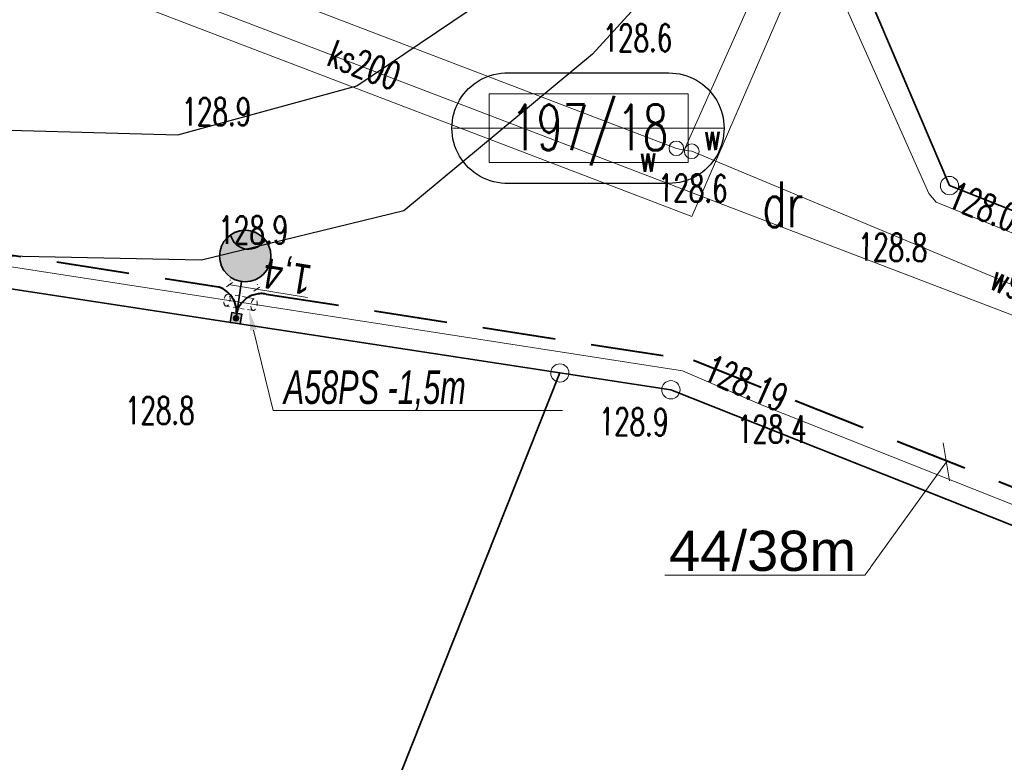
# Model space of a CAD drawing. Header units: metres. Extents: x 0 to 6497944, y 0 to 5963356.
# Tile 59 of 197: x 6496847 to 6496874, y 5963112 to 5963132. Entities that reach past the tile are written whole.
import ezdxf
from ezdxf import colors
from ezdxf.entities.mleader import LeaderData, LeaderLine
from ezdxf.math import Vec2, Vec3

# ---------------------------------------------------------------- set-up
doc = ezdxf.new("R2010")
doc.units = ezdxf.units.M
doc.header["$MEASUREMENT"] = 0
for name, pattern in [('DASHED', [19.05, 12.7, -6.35]), ('HIDDEN', [0.375, 0.25, -0.125]), ('L_0_04', [1.5, 1, -0.5])]:
    doc.linetypes.add(name, pattern=pattern)
doc.layers.get('0').update_dxf_attribs({"color": 8, "linetype": 'CONTINUOUS', "lineweight": 13})
doc.layers.get('DEFPOINTS').update_dxf_attribs({"linetype": 'CONTINUOUS', "lineweight": 0, "true_color": 0xffffff})
for name, color, linetype, lineweight in [('210_OZNACZENIE_UzYTKU', 8, 'CONTINUOUS', 13), ('211_NR_DZIAlKI', 7, 'CONTINUOUS', 25), ('218_GRANICA_UzYTKU', 8, 'CONTINUOUS', 13), ('219_LINIA_GRANICY', 3, 'CONTINUOUS', 35), ('E_działki', 96, 'CONTINUOUS', 30), ('E_proj_opisy_ośw', 1, 'CONTINUOUS', 13), ('E_proj_opisy_ośw.', 7, 'CONTINUOUS', 13), ('E_proj_osłona r. dz._obw. 200', 204, 'L_0_04', 20), ('E_proj_osłona r. dz._opis_obw. 100', 204, 'CONTINUOUS', 9), ('E_proj_ośw_latarnia', 1, 'CONTINUOUS', 35), ('E_proj_ośw_linia_obw. 200', 1, 'L_0_04', 40), ('JEZDNIA__POWIERZCHNIA_', 8, 'CONTINUOUS', 25), ('PRZEWoD_ELEKTROENERGETYCZNY__LINIA_', 1, 'CONTINUOUS', 13), ('PRZEWoD_KANALIZACYJNY__LINIA_', 36, 'CONTINUOUS', 13), ('PRZEWoD_KANALIZACYJNY__LINIA__ATR1', 36, 'CONTINUOUS', 13), ('PRZEWoD_WODOCIaGOWY__LINIA_', 5, 'CONTINUOUS', 13), ('PRZEWoD_WODOCIaGOWY__LINIA__ATR1', 5, 'CONTINUOUS', 13), ('PUNKT_O_OKREsLONEJ_WYSOKOsCI__SIEc_ELEKTROENERGETYCZNA__ATR2', 1, 'CONTINUOUS', 13), ('PUNKT_WYSOKOsCIOWY_NATURALNY_ATR2', 8, 'CONTINUOUS', 13), ('zasuwa___siec_wodociagowa__punkt_', 5, 'CONTINUOUS', 13), ('ZASUWA___SIEC_WODOCIaGOWA__PUNKT__ATR17', 5, 'CONTINUOUS', 13)]:
    doc.layers.add(name, color=color, linetype=linetype, lineweight=lineweight)
doc.layers.add('E_pomocnicza', color=3, linetype='CONTINUOUS', lineweight=13, plot=False)
doc.styles.add('Andy', font='arial.ttf', dxfattribs={"height": 2})
doc.styles.add('Annotative', font='simplex.shx')
doc.styles.add('Narrow', font='ARIALN.TTF', dxfattribs={"height": 2})
doc.styles.get("Standard").update_dxf_attribs({"font": 'simplex.shx'})
doc.dimstyles.new('wymiary', dxfattribs={"dimtxt": 0.65, "dimasz": 0.25, "dimexe": 0.25, "dimexo": 1, "dimgap": 0.1, "dimtad": 1, "dimzin": 1, "dimtxsty": 'Annotative', "dimblk": 'OBLIQUE', "dimcen": 0.0025, "dimdle": 0.05, "dimadec": 0, "dimazin": 0, "dimtfac": 1, "dimtmove": 0, "dimatfit": 3, "dimldrblk": 'NONE', "dimfxl": 1, "dimarcsym": 0})

# ---------------------------------------------------------------- blocks, each defined once
blk = doc.blocks.new('GRT')
at = {"color": 0, "linetype": 'Continuous', "lineweight": 18}
blk.add_circle((0, 0), 0.5, dxfattribs=at)
blk = doc.blocks.new('A$C5E96E802')
at = {"layer": 'E_proj_ośw_latarnia'}
blk.add_hatch(color=214, dxfattribs=at).paths.add_polyline_path([(1.174, 2.385, 0.389707), (0.221, 2.372), (0.221, 2.372, 0.683546)])
at = {"layer": 'E_proj_ośw_latarnia', "true_color": 0xffffff}
h = blk.add_hatch(color=7, dxfattribs=at)
h.dxf.hatch_style = 1
h.paths.add_polyline_path([(0.71, 0.206, 1), (0.711, 0.068, 1)], flags=0)
h.paths.add_polyline_path([(0.573, 0.273), (0.574, 0), (0.849, 0.001), (0.848, 0.274)])
h.paths.add_polyline_path([(0.71, 0.206, -1), (0.711, 0.068, -1)], flags=16)
h.paths.add_polyline_path([(1.174, 2.385, -0.683546), (0.221, 2.372, 0.679532), (0.707, 1.155, 0.687575)])
h = blk.add_hatch(color=7, dxfattribs=at)
h.dxf.hatch_style = 1
h.paths.add_polyline_path([(0.71, 0.206, 1), (0.711, 0.068, 1)])
at = {"layer": 'E_proj_ośw_latarnia', "color": 214}
blk.add_lwpolyline([(1.174, 2.385, 0.389707), (0.221, 2.372), (0.221, 2.372, 0.683546)], format="xyb", close=True, dxfattribs=at)
at = {"layer": 'E_proj_ośw_latarnia', "color": 214, "flags": 128}
blk.add_lwpolyline([(0.71, 0.274), (0.707, 1.155)], dxfattribs=at)
at = {"layer": 'E_proj_ośw_latarnia', "color": 214}
blk.add_lwpolyline([(0.574, 0), (0.573, 0.273), (0.848, 0.274), (0.849, 0.001)], close=True, dxfattribs=at)
for centre, radius in [((0.705, 1.86), 0.705), ((0.711, 0.137), 0.0689)]:
    blk.add_circle(centre, radius, dxfattribs=at)
blk = doc.blocks.new('*U21')
at = {"linetype": 'Continuous', "flags": 128}
blk.add_lwpolyline([(0.393, -1.118, -1.023376), (0.393, 1.118), (3.637, 1.118, -1.000213), (3.637, -1.118)], format="xyb", close=True, dxfattribs=at)
at = {"layer": 'E_pomocnicza', "color": 7, "lineweight": 0, "true_color": 0xffffff, "flags": 128}
for points in [[(0, 0.696), (0, -0.696), (4.03, -0.696), (4.03, 0.696), (0, 0.696)], [(-0.734, 0), (4.755, 0)]]:
    blk.add_lwpolyline(points, dxfattribs=at)
blk = doc.blocks.new('_Oblique')
at = {"color": 0, "linetype": 'ByBlock', "lineweight": -2}
blk.add_line((-0.5, -0.5), (0.5, 0.5), dxfattribs=at)
blk = doc.blocks.new('*D59')
at = {"layer": 'DEFPOINTS', "color": 0, "transparency": 16777216}
for p in [(0, 0), (-0.297, -1.337), (0.468, -1.507)]:
    blk.add_point(p, dxfattribs=at)
at = {"layer": 'E_pomocnicza', "color": 0, "lineweight": -2, "transparency": 16777216}
for p, q in [((0.775, -0.121), (0.468, -1.507)), ((0.976, -0.217), (1.008, -0.224)), ((0.468, -1.507), (-0.089, -4.016)), ((0.679, -1.554), (0.712, -1.561))]:
    blk.add_line(p, q, dxfattribs=at)
at = {"layer": 'E_pomocnicza', "color": 0, "lineweight": -2, "transparency": 16777216, "xscale": 0.25, "yscale": 0.25, "zscale": 0.25}
for p, rotation in [((0.764, -0.17), 77.48641296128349), ((0.468, -1.507), 257.4864129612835)]:
    blk.add_blockref('_Oblique', p, dxfattribs=dict(at, rotation=rotation))
at = {"layer": 'E_pomocnicza', "color": 0, "linetype": 'Continuous', "lineweight": 0, "transparency": 16777216, "insert": (1.14, -3.1), "char_height": 2, "attachment_point": 5, "rotation": 77.4864, "style": 'Narrow'}
blk.add_mtext('{\\H0.75x;1,4}', dxfattribs=at)
blk = doc.blocks.new('_None')
blk = doc.blocks.new('*U58')
at = {"linetype": 'HIDDEN', "ltscale": 0.2}
for p, q in [((-0.293, 0.065), (-0.59, -1.272)), ((0.293, -0.065), (-0.004, -1.402))]:
    blk.add_line(p, q, dxfattribs=at)
at = {"linetype": 'DASHED', "ltscale": 0.02}
for centre in [(0, 0), (-0.297, -1.337)]:
    blk.add_ellipse(centre, major_axis=(-0.293, 0.065), ratio=0.5, dxfattribs=at)
at = {"layer": 'E_pomocnicza', "color": 4, "lineweight": 0}
dim = blk.add_aligned_dim(p1=(0, 0), p2=(-0.297, -1.337), distance=0.783, text='{\\H0.75x;<>}', dimstyle='wymiary', override={"dimtxt": 1.3, "dimtad": 2, "dimdec": 1, "dimlfac": 1, "dimrnd": 0, "dimtxsty": 'Narrow'}, dxfattribs=at)
dim.commit()
dim.dimension.update_dxf_attribs({"geometry": '*D59', "text_midpoint": (1.14, -3.1)})

msp = doc.modelspace()

# ---------------------------------------------------------------- linework, layer by layer
at = {"layer": '218_GRANICA_UzYTKU', "flags": 128}
for points in [[(6496872.9, 5963127.34), (6496870.7, 5963132.51)], [(6496897.98, 5963117.38), (6496872.9, 5963127.34)], [(6496839.26, 5963125.73), (6496862.23, 5963122.21)], [(6496851.2, 5963094.48), (6496862.23, 5963122.21)], [(6496862.23, 5963122.21), (6496865.27, 5963121.75)], [(6496865.27, 5963121.75), (6496890.36, 5963111.79)]]:
    msp.add_lwpolyline(points, dxfattribs=at)
at = {"layer": '219_LINIA_GRANICY', "flags": 128}
for points in [[(6496872.9, 5963127.34), (6496870.7, 5963132.51)], [(6496897.98, 5963117.38), (6496872.9, 5963127.34)], [(6496862.23, 5963122.21), (6496839.26, 5963125.73)], [(6496862.23, 5963122.21), (6496851.2, 5963094.48)], [(6496865.27, 5963121.75), (6496862.23, 5963122.21)], [(6496890.36, 5963111.79), (6496865.27, 5963121.75)]]:
    msp.add_lwpolyline(points, dxfattribs=at)
at = {"layer": 'E_proj_ośw_linia_obw. 200', "ltscale": 2, "transparency": 33554687}
msp.add_lwpolyline([(6496801.426, 5963125.037), (6496815.415, 5963125.587), (6496816.707, 5963125.642, -0.402174), (6496817.306, 5963125.002, -0.451918), (6496817.863, 5963125.692), (6496834.055, 5963126.382), (6496839.436, 5963126.612), (6496839.559, 5963126.612), (6496852.883, 5963124.57, -0.386605), (6496853.362, 5963123.708, -0.463976), (6496854.192, 5963124.369), (6496865.887, 5963122.561), (6496887.639, 5963113.925, -0.368157)], format="xyb", dxfattribs=at)
at = {"layer": 'JEZDNIA__POWIERZCHNIA_', "flags": 128}
for points in [[(6496866.5, 5963134.64), (6496863.12, 5963130.94)], [(6496856.67, 5963130.07), (6496861.03, 5963133.02)], [(6496863.12, 5963130.94), (6496857.96, 5963126.65)], [(6496851.77, 5963128.73), (6496856.67, 5963130.07)], [(6496835.64, 5963129.18), (6496851.77, 5963128.73)], [(6496857.96, 5963126.65), (6496852.42, 5963125.3)], [(6496852.42, 5963125.3), (6496835.49, 5963125.65)]]:
    msp.add_lwpolyline(points, dxfattribs=at)
at = {"layer": 'PRZEWoD_ELEKTROENERGETYCZNY__LINIA_', "flags": 128}
msp.add_lwpolyline([(6496833.25, 5963125.6), (6496833.23, 5963126.06), (6496839.36, 5963126.33), (6496858.12, 5963123.43), (6496865.59, 5963122.27), (6496867.77, 5963121.33), (6496881.27, 5963115.97), (6496895.31, 5963110.44), (6496907.17, 5963105.76), (6496923.24, 5963099.33), (6496932.55, 5963095.63), (6496933.07, 5963096.83), (6496936.72, 5963105.73), (6496924.58, 5963110.62), (6496919.39, 5963108.34), (6496918.42, 5963108.75), (6496909.17, 5963112.36), (6496897.44, 5963117.05), (6496887.93, 5963120.76), (6496876.98, 5963125.09), (6496872.53, 5963126.89), (6496872.33, 5963127.12), (6496869.77, 5963132.89)], dxfattribs=at)
at = {"layer": 'PRZEWoD_KANALIZACYJNY__LINIA_', "flags": 128}
for points in [[(6496803.88, 5963151.26), (6496826.07, 5963142.49), (6496836.4, 5963138.4), (6496879.66, 5963121.87), (6496903.87, 5963111.98), (6496925.46, 5963103.96)], [(6496873.73, 5963144.71), (6496865.84, 5963126.49), (6496836.75, 5963137.61), (6496834.06, 5963133.96)]]:
    msp.add_lwpolyline(points, dxfattribs=at)
at = {"layer": 'PRZEWoD_WODOCIaGOWY__LINIA_', "flags": 128}
for points in [[(6496801.56, 5963155.76), (6496803.31, 5963152.98), (6496808.58, 5963150.24), (6496826.75, 5963143.13), (6496837.05, 5963139.1), (6496840.89, 5963137.74), (6496865.42, 5963128.36), (6496865.63, 5963128.31), (6496873.09, 5963145.02)], [(6496865.63, 5963128.31), (6496865.84, 5963128.28), (6496879, 5963122.8), (6496879.23, 5963122.7), (6496903.5, 5963112.67), (6496903.75, 5963112.45), (6496925.3, 5963104.96), (6496925.5, 5963104.69), (6496934.87, 5963100.62), (6496935.05, 5963100.52)]]:
    msp.add_lwpolyline(points, dxfattribs=at)
at = {"layer": 'zasuwa___siec_wodociagowa__punkt_'}
for centre in [(6496865.42, 5963128.36), (6496865.84, 5963128.28)]:
    msp.add_circle(centre, 0.2, dxfattribs=at)

# ---------------------------------------------------------------- block references
at = {"xscale": 0.5, "yscale": 0.5, "zscale": 0.5}
for p in [(6496872.9, 5963127.34), (6496862.23, 5963122.21), (6496865.27, 5963121.75)]:
    msp.add_blockref('GRT', p, dxfattribs=at)
at = {"layer": 'E_działki', "xscale": 1.35355978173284, "yscale": 1.35355978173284, "zscale": 1.35355978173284}
msp.add_blockref('*U21', (6496860.291, 5963128.913), dxfattribs=at)
at = {"layer": 'E_proj_osłona r. dz._obw. 200', "xscale": 0.54864, "yscale": 0.54864, "zscale": 0.54864, "rotation": 93.20070666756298}
msp.add_blockref('*U58', (6496853.115, 5963124.204), dxfattribs=at)
at = {"layer": 'E_proj_ośw_latarnia', "linetype": 'Continuous', "rotation": 351.3683200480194}
msp.add_blockref('A$C5E96E802', (6496852.639, 5963123.679), dxfattribs=at)

# ---------------------------------------------------------------- texts
at = {"layer": '210_OZNACZENIE_UzYTKU', "width": 0.66}
msp.add_text('dr', height=1.25, dxfattribs=at).set_placement((6496867.77, 5963126.2))
at = {"layer": '211_NR_DZIAlKI', "width": 0.66}
msp.add_text('197/18', height=1.25, dxfattribs=at).set_placement((6496860.89, 5963128.31))
at = {"layer": 'PRZEWoD_KANALIZACYJNY__LINIA__ATR1', "width": 0.66}
msp.add_text('ks200', height=0.75, rotation=339.1, dxfattribs=at).set_placement((6496855.81, 5963130.65))
at = {"layer": 'PRZEWoD_WODOCIaGOWY__LINIA__ATR1', "width": 0.66}
msp.add_text('w90', height=0.75, rotation=337.4, dxfattribs=at).set_placement((6496873.95, 5963124.53))
at = {"layer": 'PUNKT_O_OKREsLONEJ_WYSOKOsCI__SIEc_ELEKTROENERGETYCZNA__ATR2', "width": 0.66}
for s, rotation, p in [('128.09', 338, (6496872.8, 5963126.78)), ('128.19', 336.7, (6496866.11, 5963122.05))]:
    msp.add_text(s, height=0.75, rotation=rotation, dxfattribs=at).set_placement(p)
at = {"layer": 'PUNKT_WYSOKOsCIOWY_NATURALNY_ATR2', "width": 0.66}
for s, p in [('128.6', (6496863.4, 5963131.01)), ('128.9', (6496851.87, 5963128.99)), ('128.9', (6496852.88, 5963125.75)), ('128.8', (6496850.32, 5963120.81)), ('128.4', (6496867.08, 5963120.3))]:
    msp.add_text(s, height=0.75, dxfattribs=at).set_placement(p)
for s, rotation, p in [('128.6', 359.2, (6496864.91, 5963126.91)), ('128.8', 359.2, (6496870.38, 5963125.29)), ('128.9', 359.3, (6496863.29, 5963120.51))]:
    msp.add_text(s, height=0.75, rotation=rotation, dxfattribs=at).set_placement(p)
at = {"layer": 'ZASUWA___SIEC_WODOCIaGOWA__PUNKT__ATR17', "width": 0.66}
for p in [(6496866.17, 5963128.31), (6496864.41, 5963127.72)]:
    msp.add_text('w', height=0.75, dxfattribs=at).set_placement(p)

# ---------------------------------------------------------------- next in the draw order: leaders
at = {"layer": 'E_proj_opisy_ośw.', "color": 10}
ml = msp.add_multileader_mtext('Standard', dxfattribs=at)
ml.set_content('\\A1;LT 105', color=10, style='Narrow')
ml.set_leader_properties(color=256)
ml.set_arrow_properties(name='NONE')
ml.build(insert=Vec2(0, 0))
ml.multileader.update_dxf_attribs({"leader_type": 0, "has_dogleg": 0, "has_text_frame": 1, "text_left_attachment_type": 3, "dogleg_length": 0.36, "arrow_head_size": 0, "scale": 0.7})
ctx = ml.context
ctx.base_point, ctx.scale, ctx.char_height, ctx.arrow_head_size, ctx.landing_gap_size, ctx.plane_origin = Vec3(6497449.294, 5963117.11), 0.7, 1.2, 0, 0.42, Vec3(6498299.656, 5963013.346)
ctx.left_attachment = 3
notes = []
notes.append((ctx, [(0, (0, 0, 0), (0, 0), (1, 0), 1, [])]))
ctx.mtext.insert, ctx.mtext.line_spacing_factor, ctx.mtext.flow_direction = Vec3(6497449.714, 5963117.725), 0.266667, 5
ctx.mtext.has_bg_fill, ctx.mtext.bg_color, ctx.mtext.bg_scale_factor, ctx.mtext.bg_transparency, ctx.mtext.use_window_bg_color = 1, -1073741824, 1.5, 0, 1
at = {"layer": 'E_proj_osłona r. dz._opis_obw. 100'}
ml = msp.add_multileader_mtext('Standard', dxfattribs=at)
ml.set_content('\\fArial Narrow|b0|i1|c238|p34;\\W0.8;A58PS -1,5m ', color=256, style='Narrow')
ml.set_leader_properties(color=256, linetype='CONTINUOUS', lineweight=-1)
ml.build(insert=Vec2(0, 0))
ml.multileader.update_dxf_attribs({"has_dogleg": 0, "text_left_attachment_type": 6, "text_right_attachment_type": 6, "dogleg_length": 0.274, "arrow_head_size": 0.572})
ctx = ml.context
ctx.base_point, ctx.char_height, ctx.arrow_head_size, ctx.landing_gap_size, ctx.plane_origin = Vec3(6496854.377, 5963121.179), 0.9144, 0.572, 0.3, Vec3(6496879.626, 5963123.993)
ctx.left_attachment, ctx.right_attachment, ctx.text_align_type = 6, 6, 1
notes.append((ctx, [(0, (1, 1, 0), (6496854.102, 5963121.179), (1, 0), 0.274, [(0, [(6496853.712, 5963123.94)], 0, [])])]))
ctx.mtext.insert, ctx.mtext.alignment, ctx.mtext.line_spacing_factor, ctx.mtext.line_spacing_style = Vec3(6496857.162, 5963122.278), 2, 0.9, 2
ctx.mtext.has_bg_fill, ctx.mtext.bg_color, ctx.mtext.bg_scale_factor, ctx.mtext.bg_transparency, ctx.mtext.use_window_bg_color = 1, -1073741824, 1.1, 0, 1
for ctx, leaders in notes:
    for number, flags, end, landing, length, lines in leaders:
        leader = LeaderData()
        leader.index, (leader.has_last_leader_line, leader.has_dogleg_vector, leader.attachment_direction) = number, flags
        leader.last_leader_point, leader.dogleg_vector, leader.dogleg_length = Vec3(end), Vec3(landing), length
        for number, points, colour, breaks in lines:
            line = LeaderLine()
            line.index, line.vertices, line.color, line.breaks = number, Vec3.list(points), colors.encode_raw_color(colour), breaks
            leader.lines.append(line)
        ctx.leaders.append(leader)

# ---------------------------------------------------------------- next in the draw order: leaders
at = {"layer": 'E_proj_opisy_ośw.', "color": 10}
ml = msp.add_multileader_mtext('Standard', dxfattribs=at)
ml.set_content('\\A1;LT 106', color=10, style='Narrow')
ml.set_leader_properties(color=256)
ml.set_arrow_properties(name='NONE')
ml.build(insert=Vec2(0, 0))
ml.multileader.update_dxf_attribs({"leader_type": 0, "has_dogleg": 0, "has_text_frame": 1, "text_left_attachment_type": 3, "dogleg_length": 0.36, "arrow_head_size": 0, "scale": 0.7})
ctx = ml.context
ctx.base_point, ctx.scale, ctx.char_height, ctx.arrow_head_size, ctx.landing_gap_size, ctx.plane_origin = Vec3(6497496.217, 5963133.926), 0.7, 1.2, 0, 0.42, Vec3(6498346.9, 5963029.932)
ctx.left_attachment = 3
notes = []
notes.append((ctx, [(0, (0, 0, 0), (0, 0), (1, 0), 1, [])]))
ctx.mtext.insert, ctx.mtext.line_spacing_factor, ctx.mtext.flow_direction = Vec3(6497496.637, 5963134.541), 0.266667, 5
ctx.mtext.has_bg_fill, ctx.mtext.bg_color, ctx.mtext.bg_scale_factor, ctx.mtext.bg_transparency, ctx.mtext.use_window_bg_color = 1, -1073741824, 1.5, 0, 1
for ctx, leaders in notes:
    for number, flags, end, landing, length, lines in leaders:
        leader = LeaderData()
        leader.index, (leader.has_last_leader_line, leader.has_dogleg_vector, leader.attachment_direction) = number, flags
        leader.last_leader_point, leader.dogleg_vector, leader.dogleg_length = Vec3(end), Vec3(landing), length
        for number, points, colour, breaks in lines:
            line = LeaderLine()
            line.index, line.vertices, line.color, line.breaks = number, Vec3.list(points), colors.encode_raw_color(colour), breaks
            leader.lines.append(line)
        ctx.leaders.append(leader)

# ---------------------------------------------------------------- next in the draw order: leaders
ml = msp.add_multileader_mtext('Standard', dxfattribs=at)
ml.set_content('\\A1;LT 107', color=10, style='Narrow')
ml.set_leader_properties(color=256)
ml.set_arrow_properties(name='NONE')
ml.build(insert=Vec2(0, 0))
ml.multileader.update_dxf_attribs({"leader_type": 0, "has_dogleg": 0, "has_text_frame": 1, "text_left_attachment_type": 3, "dogleg_length": 0.36, "arrow_head_size": 0, "scale": 0.7})
ctx = ml.context
ctx.base_point, ctx.scale, ctx.char_height, ctx.arrow_head_size, ctx.landing_gap_size, ctx.plane_origin = Vec3(6497543.374, 5963150.847), 0.7, 1.2, 0, 0.42, Vec3(6498393.784, 5963047.096)
ctx.left_attachment = 3
notes = []
notes.append((ctx, [(0, (0, 0, 0), (0, 0), (1, 0), 1, [])]))
ctx.mtext.insert, ctx.mtext.line_spacing_factor, ctx.mtext.flow_direction = Vec3(6497543.794, 5963151.462), 0.266667, 5
ctx.mtext.has_bg_fill, ctx.mtext.bg_color, ctx.mtext.bg_scale_factor, ctx.mtext.bg_transparency, ctx.mtext.use_window_bg_color = 1, -1073741824, 1.5, 0, 1
for ctx, leaders in notes:
    for number, flags, end, landing, length, lines in leaders:
        leader = LeaderData()
        leader.index, (leader.has_last_leader_line, leader.has_dogleg_vector, leader.attachment_direction) = number, flags
        leader.last_leader_point, leader.dogleg_vector, leader.dogleg_length = Vec3(end), Vec3(landing), length
        for number, points, colour, breaks in lines:
            line = LeaderLine()
            line.index, line.vertices, line.color, line.breaks = number, Vec3.list(points), colors.encode_raw_color(colour), breaks
            leader.lines.append(line)
        ctx.leaders.append(leader)

# ---------------------------------------------------------------- next in the draw order: leaders
ml = msp.add_multileader_mtext('Standard', dxfattribs=at)
ml.set_content('\\A1;LT 108', color=10, style='Narrow')
ml.set_leader_properties(color=256)
ml.set_arrow_properties(name='NONE')
ml.build(insert=Vec2(0, 0))
ml.multileader.update_dxf_attribs({"leader_type": 0, "has_dogleg": 0, "has_text_frame": 1, "text_left_attachment_type": 3, "dogleg_length": 0.36, "arrow_head_size": 0, "scale": 0.7})
ctx = ml.context
ctx.base_point, ctx.scale, ctx.char_height, ctx.arrow_head_size, ctx.landing_gap_size, ctx.plane_origin = Vec3(6497590.207, 5963168.082), 0.7, 1.2, 0, 0.42, Vec3(6498440.769, 5963064.192)
ctx.left_attachment = 3
notes = []
notes.append((ctx, [(0, (0, 0, 0), (0, 0), (1, 0), 1, [])]))
ctx.mtext.insert, ctx.mtext.line_spacing_factor, ctx.mtext.flow_direction = Vec3(6497590.627, 5963168.697), 0.266667, 5
ctx.mtext.has_bg_fill, ctx.mtext.bg_color, ctx.mtext.bg_scale_factor, ctx.mtext.bg_transparency, ctx.mtext.use_window_bg_color = 1, -1073741824, 1.5, 0, 1
for ctx, leaders in notes:
    for number, flags, end, landing, length, lines in leaders:
        leader = LeaderData()
        leader.index, (leader.has_last_leader_line, leader.has_dogleg_vector, leader.attachment_direction) = number, flags
        leader.last_leader_point, leader.dogleg_vector, leader.dogleg_length = Vec3(end), Vec3(landing), length
        for number, points, colour, breaks in lines:
            line = LeaderLine()
            line.index, line.vertices, line.color, line.breaks = number, Vec3.list(points), colors.encode_raw_color(colour), breaks
            leader.lines.append(line)
        ctx.leaders.append(leader)

# ---------------------------------------------------------------- next in the draw order: leaders
ml = msp.add_multileader_mtext('Standard', dxfattribs=at)
ml.set_content('\\A1;LT 109', color=10, style='Narrow')
ml.set_leader_properties(color=256)
ml.set_arrow_properties(name='NONE')
ml.build(insert=Vec2(0, 0))
ml.multileader.update_dxf_attribs({"leader_type": 0, "has_dogleg": 0, "has_text_frame": 1, "text_left_attachment_type": 3, "dogleg_length": 0.36, "arrow_head_size": 0, "scale": 0.7})
ctx = ml.context
ctx.base_point, ctx.scale, ctx.char_height, ctx.arrow_head_size, ctx.landing_gap_size, ctx.plane_origin = Vec3(6497636.957, 5963185.464), 0.7, 1.2, 0, 0.42, Vec3(6498487.931, 5963080.837)
ctx.left_attachment = 3
notes = []
notes.append((ctx, [(0, (0, 0, 0), (0, 0), (1, 0), 1, [])]))
ctx.mtext.insert, ctx.mtext.line_spacing_factor, ctx.mtext.flow_direction = Vec3(6497637.377, 5963186.079), 0.266667, 5
ctx.mtext.has_bg_fill, ctx.mtext.bg_color, ctx.mtext.bg_scale_factor, ctx.mtext.bg_transparency, ctx.mtext.use_window_bg_color = 1, -1073741824, 1.5, 0, 1
for ctx, leaders in notes:
    for number, flags, end, landing, length, lines in leaders:
        leader = LeaderData()
        leader.index, (leader.has_last_leader_line, leader.has_dogleg_vector, leader.attachment_direction) = number, flags
        leader.last_leader_point, leader.dogleg_vector, leader.dogleg_length = Vec3(end), Vec3(landing), length
        for number, points, colour, breaks in lines:
            line = LeaderLine()
            line.index, line.vertices, line.color, line.breaks = number, Vec3.list(points), colors.encode_raw_color(colour), breaks
            leader.lines.append(line)
        ctx.leaders.append(leader)

# ---------------------------------------------------------------- next in the draw order: leaders
ml = msp.add_multileader_mtext('Standard', dxfattribs=at)
ml.set_content('\\A1;LT 110', color=10, style='Narrow')
ml.set_leader_properties(color=256)
ml.set_arrow_properties(name='NONE')
ml.build(insert=Vec2(0, 0))
ml.multileader.update_dxf_attribs({"leader_type": 0, "has_dogleg": 0, "has_text_frame": 1, "text_left_attachment_type": 3, "dogleg_length": 0.36, "arrow_head_size": 0, "scale": 0.7})
ctx = ml.context
ctx.base_point, ctx.scale, ctx.char_height, ctx.arrow_head_size, ctx.landing_gap_size, ctx.plane_origin = Vec3(6497684.163, 5963202.624), 0.7, 1.2, 0, 0.42, Vec3(6498534.844, 5963098.192)
ctx.left_attachment = 3
notes = []
notes.append((ctx, [(0, (0, 0, 0), (0, 0), (1, 0), 1, [])]))
ctx.mtext.insert, ctx.mtext.line_spacing_factor, ctx.mtext.flow_direction = Vec3(6497684.583, 5963203.239), 0.266667, 5
ctx.mtext.has_bg_fill, ctx.mtext.bg_color, ctx.mtext.bg_scale_factor, ctx.mtext.bg_transparency, ctx.mtext.use_window_bg_color = 1, -1073741824, 1.5, 0, 1
for ctx, leaders in notes:
    for number, flags, end, landing, length, lines in leaders:
        leader = LeaderData()
        leader.index, (leader.has_last_leader_line, leader.has_dogleg_vector, leader.attachment_direction) = number, flags
        leader.last_leader_point, leader.dogleg_vector, leader.dogleg_length = Vec3(end), Vec3(landing), length
        for number, points, colour, breaks in lines:
            line = LeaderLine()
            line.index, line.vertices, line.color, line.breaks = number, Vec3.list(points), colors.encode_raw_color(colour), breaks
            leader.lines.append(line)
        ctx.leaders.append(leader)

# ---------------------------------------------------------------- next in the draw order: leaders
ml = msp.add_multileader_mtext('Standard', dxfattribs=at)
ml.set_content('\\A1;LT 205', color=10, style='Narrow')
ml.set_leader_properties(color=256)
ml.set_arrow_properties(name='NONE')
ml.build(insert=Vec2(0, 0))
ml.multileader.update_dxf_attribs({"leader_type": 0, "has_dogleg": 0, "has_text_frame": 1, "text_left_attachment_type": 3, "dogleg_length": 0.36, "arrow_head_size": 0, "scale": 0.7})
ctx = ml.context
ctx.base_point, ctx.scale, ctx.char_height, ctx.arrow_head_size, ctx.landing_gap_size, ctx.plane_origin = Vec3(6497029.16, 5963113.356), 0.7, 1.2, 0, 0.42, Vec3(6497879.36, 5963010.126)
ctx.left_attachment = 3
notes = []
notes.append((ctx, [(0, (0, 0, 0), (0, 0), (1, 0), 1, [])]))
ctx.mtext.insert, ctx.mtext.line_spacing_factor, ctx.mtext.flow_direction = Vec3(6497029.58, 5963113.971), 0.266667, 5
ctx.mtext.has_bg_fill, ctx.mtext.bg_color, ctx.mtext.bg_scale_factor, ctx.mtext.bg_transparency, ctx.mtext.use_window_bg_color = 1, -1073741824, 1.5, 0, 1
for ctx, leaders in notes:
    for number, flags, end, landing, length, lines in leaders:
        leader = LeaderData()
        leader.index, (leader.has_last_leader_line, leader.has_dogleg_vector, leader.attachment_direction) = number, flags
        leader.last_leader_point, leader.dogleg_vector, leader.dogleg_length = Vec3(end), Vec3(landing), length
        for number, points, colour, breaks in lines:
            line = LeaderLine()
            line.index, line.vertices, line.color, line.breaks = number, Vec3.list(points), colors.encode_raw_color(colour), breaks
            leader.lines.append(line)
        ctx.leaders.append(leader)

# ---------------------------------------------------------------- next in the draw order: leaders
ml = msp.add_multileader_mtext('Standard', dxfattribs=at)
ml.set_content('\\A1;LT 206', color=10, style='Narrow')
ml.set_leader_properties(color=256)
ml.set_arrow_properties(name='NONE')
ml.build(insert=Vec2(0, 0))
ml.multileader.update_dxf_attribs({"leader_type": 0, "has_dogleg": 0, "has_text_frame": 1, "text_left_attachment_type": 3, "dogleg_length": 0.36, "arrow_head_size": 0, "scale": 0.7})
ctx = ml.context
ctx.base_point, ctx.scale, ctx.char_height, ctx.arrow_head_size, ctx.landing_gap_size, ctx.plane_origin = Vec3(6496987.177, 5963129.565), 0.7, 1.2, 0, 0.42, Vec3(6497837.376, 5963026.335)
ctx.left_attachment = 3
notes = []
notes.append((ctx, [(0, (0, 0, 0), (0, 0), (1, 0), 1, [])]))
ctx.mtext.insert, ctx.mtext.line_spacing_factor, ctx.mtext.flow_direction = Vec3(6496987.597, 5963130.18), 0.266667, 5
ctx.mtext.has_bg_fill, ctx.mtext.bg_color, ctx.mtext.bg_scale_factor, ctx.mtext.bg_transparency, ctx.mtext.use_window_bg_color = 1, -1073741824, 1.5, 0, 1
for ctx, leaders in notes:
    for number, flags, end, landing, length, lines in leaders:
        leader = LeaderData()
        leader.index, (leader.has_last_leader_line, leader.has_dogleg_vector, leader.attachment_direction) = number, flags
        leader.last_leader_point, leader.dogleg_vector, leader.dogleg_length = Vec3(end), Vec3(landing), length
        for number, points, colour, breaks in lines:
            line = LeaderLine()
            line.index, line.vertices, line.color, line.breaks = number, Vec3.list(points), colors.encode_raw_color(colour), breaks
            leader.lines.append(line)
        ctx.leaders.append(leader)

# ---------------------------------------------------------------- next in the draw order: leaders
ml = msp.add_multileader_mtext('Standard', dxfattribs=at)
ml.set_content('\\A1;LT 207', color=10, style='Narrow')
ml.set_leader_properties(color=256)
ml.set_arrow_properties(name='NONE')
ml.build(insert=Vec2(0, 0))
ml.multileader.update_dxf_attribs({"leader_type": 0, "has_dogleg": 0, "has_text_frame": 1, "text_left_attachment_type": 3, "dogleg_length": 0.36, "arrow_head_size": 0, "scale": 0.7})
ctx = ml.context
ctx.base_point, ctx.scale, ctx.char_height, ctx.arrow_head_size, ctx.landing_gap_size, ctx.plane_origin = Vec3(6496947.113, 5963145.294), 0.7, 1.2, 0, 0.42, Vec3(6497797.312, 5963042.064)
ctx.left_attachment = 3
notes = []
notes.append((ctx, [(0, (0, 0, 0), (0, 0), (1, 0), 1, [])]))
ctx.mtext.insert, ctx.mtext.line_spacing_factor, ctx.mtext.flow_direction = Vec3(6496947.533, 5963145.909), 0.266667, 5
ctx.mtext.has_bg_fill, ctx.mtext.bg_color, ctx.mtext.bg_scale_factor, ctx.mtext.bg_transparency, ctx.mtext.use_window_bg_color = 1, -1073741824, 1.5, 0, 1
for ctx, leaders in notes:
    for number, flags, end, landing, length, lines in leaders:
        leader = LeaderData()
        leader.index, (leader.has_last_leader_line, leader.has_dogleg_vector, leader.attachment_direction) = number, flags
        leader.last_leader_point, leader.dogleg_vector, leader.dogleg_length = Vec3(end), Vec3(landing), length
        for number, points, colour, breaks in lines:
            line = LeaderLine()
            line.index, line.vertices, line.color, line.breaks = number, Vec3.list(points), colors.encode_raw_color(colour), breaks
            leader.lines.append(line)
        ctx.leaders.append(leader)

# ---------------------------------------------------------------- next in the draw order: leaders
ml = msp.add_multileader_mtext('Standard', dxfattribs=at)
ml.set_content('\\A1;LT 208', color=10, style='Narrow')
ml.set_leader_properties(color=256)
ml.set_arrow_properties(name='NONE')
ml.build(insert=Vec2(0, 0))
ml.multileader.update_dxf_attribs({"leader_type": 0, "has_dogleg": 0, "has_text_frame": 1, "text_left_attachment_type": 3, "dogleg_length": 0.36, "arrow_head_size": 0, "scale": 0.7})
ctx = ml.context
ctx.base_point, ctx.scale, ctx.char_height, ctx.arrow_head_size, ctx.landing_gap_size, ctx.plane_origin = Vec3(6496900.622, 5963163.542), 0.7, 1.2, 0, 0.42, Vec3(6497750.821, 5963060.312)
ctx.left_attachment = 3
notes = []
notes.append((ctx, [(0, (0, 0, 0), (0, 0), (1, 0), 1, [])]))
ctx.mtext.insert, ctx.mtext.line_spacing_factor, ctx.mtext.flow_direction = Vec3(6496901.042, 5963164.157), 0.266667, 5
ctx.mtext.has_bg_fill, ctx.mtext.bg_color, ctx.mtext.bg_scale_factor, ctx.mtext.bg_transparency, ctx.mtext.use_window_bg_color = 1, -1073741824, 1.5, 0, 1
for ctx, leaders in notes:
    for number, flags, end, landing, length, lines in leaders:
        leader = LeaderData()
        leader.index, (leader.has_last_leader_line, leader.has_dogleg_vector, leader.attachment_direction) = number, flags
        leader.last_leader_point, leader.dogleg_vector, leader.dogleg_length = Vec3(end), Vec3(landing), length
        for number, points, colour, breaks in lines:
            line = LeaderLine()
            line.index, line.vertices, line.color, line.breaks = number, Vec3.list(points), colors.encode_raw_color(colour), breaks
            leader.lines.append(line)
        ctx.leaders.append(leader)

# ---------------------------------------------------------------- next in the draw order: leaders
ml = msp.add_multileader_mtext('Standard', dxfattribs=at)
ml.set_content('\\A1;LT 209', color=10, style='Narrow')
ml.set_leader_properties(color=256)
ml.set_arrow_properties(name='NONE')
ml.build(insert=Vec2(0, 0))
ml.multileader.update_dxf_attribs({"leader_type": 0, "has_dogleg": 0, "has_text_frame": 1, "text_left_attachment_type": 3, "dogleg_length": 0.36, "arrow_head_size": 0, "scale": 0.7})
ctx = ml.context
ctx.base_point, ctx.scale, ctx.char_height, ctx.arrow_head_size, ctx.landing_gap_size, ctx.plane_origin = Vec3(6496853.874, 5963181.896), 0.7, 1.2, 0, 0.42, Vec3(6497704.074, 5963078.667)
ctx.left_attachment = 3
notes = []
notes.append((ctx, [(0, (0, 0, 0), (0, 0), (1, 0), 1, [])]))
ctx.mtext.insert, ctx.mtext.line_spacing_factor, ctx.mtext.flow_direction = Vec3(6496854.294, 5963182.511), 0.266667, 5
ctx.mtext.has_bg_fill, ctx.mtext.bg_color, ctx.mtext.bg_scale_factor, ctx.mtext.bg_transparency, ctx.mtext.use_window_bg_color = 1, -1073741824, 1.5, 0, 1
for ctx, leaders in notes:
    for number, flags, end, landing, length, lines in leaders:
        leader = LeaderData()
        leader.index, (leader.has_last_leader_line, leader.has_dogleg_vector, leader.attachment_direction) = number, flags
        leader.last_leader_point, leader.dogleg_vector, leader.dogleg_length = Vec3(end), Vec3(landing), length
        for number, points, colour, breaks in lines:
            line = LeaderLine()
            line.index, line.vertices, line.color, line.breaks = number, Vec3.list(points), colors.encode_raw_color(colour), breaks
            leader.lines.append(line)
        ctx.leaders.append(leader)

# ---------------------------------------------------------------- next in the draw order: leaders
ml = msp.add_multileader_mtext('Standard', dxfattribs=at)
ml.set_content('\\A1;LT 208/1', color=10, style='Narrow')
ml.set_leader_properties(color=256)
ml.set_arrow_properties(name='NONE')
ml.build(insert=Vec2(0, 0))
ml.multileader.update_dxf_attribs({"leader_type": 0, "has_dogleg": 0, "has_text_frame": 1, "text_left_attachment_type": 3, "dogleg_length": 0.36, "arrow_head_size": 0, "scale": 0.7})
ctx = ml.context
ctx.base_point, ctx.scale, ctx.char_height, ctx.arrow_head_size, ctx.landing_gap_size, ctx.plane_origin = Vec3(6496858.952, 5963148.26), 0.7, 1.2, 0, 0.42, Vec3(6497710.497, 5963044.944)
ctx.left_attachment = 3
notes = []
notes.append((ctx, [(0, (0, 0, 0), (0, 0), (1, 0), 1, [])]))
ctx.mtext.insert, ctx.mtext.line_spacing_factor, ctx.mtext.flow_direction = Vec3(6496859.372, 5963148.891), 0.266667, 5
ctx.mtext.has_bg_fill, ctx.mtext.bg_color, ctx.mtext.bg_scale_factor, ctx.mtext.bg_transparency, ctx.mtext.use_window_bg_color = 1, -1073741824, 1.5, 0, 1
for ctx, leaders in notes:
    for number, flags, end, landing, length, lines in leaders:
        leader = LeaderData()
        leader.index, (leader.has_last_leader_line, leader.has_dogleg_vector, leader.attachment_direction) = number, flags
        leader.last_leader_point, leader.dogleg_vector, leader.dogleg_length = Vec3(end), Vec3(landing), length
        for number, points, colour, breaks in lines:
            line = LeaderLine()
            line.index, line.vertices, line.color, line.breaks = number, Vec3.list(points), colors.encode_raw_color(colour), breaks
            leader.lines.append(line)
        ctx.leaders.append(leader)

# ---------------------------------------------------------------- next in the draw order: leaders
at = {"layer": 'E_proj_opisy_ośw', "lineweight": 13}
ml = msp.add_multileader_mtext('Standard', dxfattribs=at)
ml.set_content('{\\H1.1x;44/38m} ', color=256, style='Andy')
ml.set_leader_properties(color=256, linetype='CONTINUOUS', lineweight=-1)
ml.set_arrow_properties(name='OBLIQUE')
ml.build(insert=Vec2(0, 0))
ml.multileader.update_dxf_attribs({"has_dogleg": 0, "text_left_attachment_type": 6, "text_right_attachment_type": 6, "dogleg_length": 0.36, "arrow_head_size": 0.75})
ctx = ml.context
ctx.base_point, ctx.char_height, ctx.arrow_head_size, ctx.landing_gap_size, ctx.plane_origin = Vec3(6496864.978, 5963116.672), 1, 0.75, 0.3, Vec3(6496894.213, 5963100.708)
ctx.left_attachment, ctx.right_attachment, ctx.text_align_type = 6, 6, 1
notes = []
notes.append((ctx, [(0, (1, 1, 0), (6496870.945, 5963116.672), (-1, 0), 0.36, [(0, [(6496872.815, 5963119.777)], 0, [])])]))
ctx.mtext.insert, ctx.mtext.alignment, ctx.mtext.line_spacing_factor, ctx.mtext.line_spacing_style = Vec3(6496867.781, 5963117.892), 2, 0.9, 2
ctx.mtext.has_bg_fill, ctx.mtext.bg_color, ctx.mtext.bg_scale_factor, ctx.mtext.bg_transparency, ctx.mtext.use_window_bg_color = 1, -1073741824, 1.2, 0, 1
for ctx, leaders in notes:
    for number, flags, end, landing, length, lines in leaders:
        leader = LeaderData()
        leader.index, (leader.has_last_leader_line, leader.has_dogleg_vector, leader.attachment_direction) = number, flags
        leader.last_leader_point, leader.dogleg_vector, leader.dogleg_length = Vec3(end), Vec3(landing), length
        for number, points, colour, breaks in lines:
            line = LeaderLine()
            line.index, line.vertices, line.color, line.breaks = number, Vec3.list(points), colors.encode_raw_color(colour), breaks
            leader.lines.append(line)
        ctx.leaders.append(leader)

doc.saveas('drawing.dxf')
